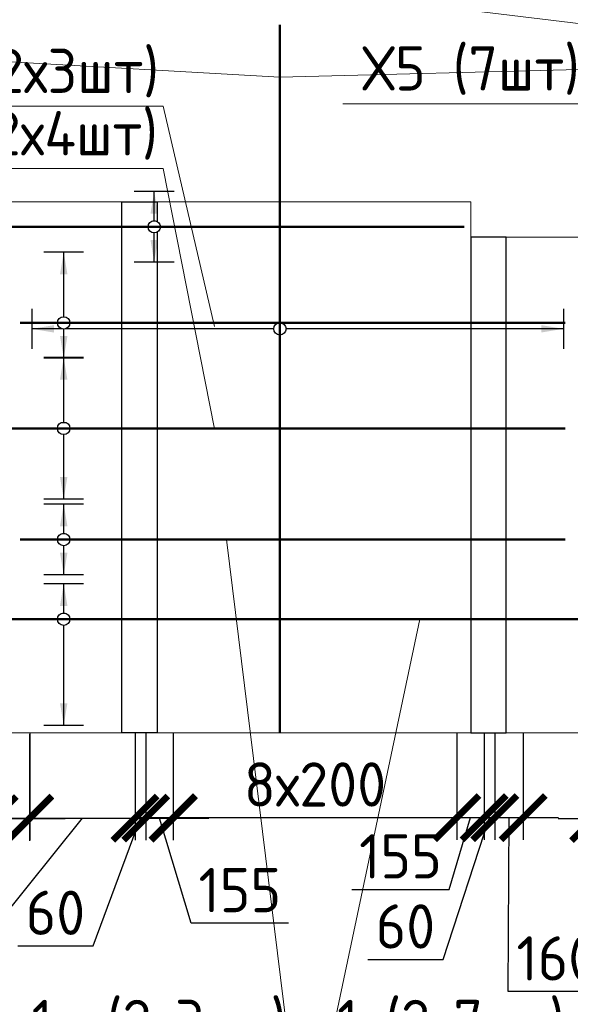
# Model space of a CAD drawing. Header units: millimetres. Extents: x 247266 to 730847, y -636031 to 10052.
# Tile 166 of 196: x 561681 to 564788, y -247275 to -241713. Entities that reach past the tile are written whole.
import ezdxf
from ezdxf import colors
from ezdxf.entities.mleader import LeaderData, LeaderLine
from ezdxf.math import Vec2, Vec3

# ---------------------------------------------------------------- set-up
doc = ezdxf.new("R2010")
doc.units = ezdxf.units.MM
doc.set_wipeout_variables(frame=1)
doc.linetypes.add('________', pattern=[0])
doc.linetypes.add('HIDDEN2', pattern=[4.7625, 3.175, -1.5875])
for name, color, linetype, lineweight in [('Standard', 7, 'Continuous', 25), ('АрмСтер', 7, 'Continuous', 50), ('подоснова', 7, 'Continuous', 5)]:
    doc.layers.add(name, color=color, linetype=linetype, lineweight=lineweight)
doc.layers.add('РАЗМЕРЫ', color=7, linetype='Continuous')
doc.styles.add('GOST-2.304_Type-B', font='GOST_Common.ttf')
doc.dimstyles.new('СПДС', dxfattribs={"dimscale": 100, "dimtxt": 2.5, "dimasz": 2.5, "dimexe": 1.25, "dimexo": 0, "dimtad": 1, "dimdec": 0, "dimtxsty": 'GOST-2.304_Type-B', "dimblk": 'ARCHTICK', "dimcen": 2.5, "dimdle": 2, "dimadec": 0, "dimazin": 2, "dimtfac": 0.75, "dimtdec": 0, "dimtmove": 1, "dimatfit": 3, "dimfxl": 1, "dimtolj": 1, "dimarcsym": 1})

# ---------------------------------------------------------------- blocks, each defined once
blk = doc.blocks.new('*U3331')
at = {"layer": 'РАЗМЕРЫ'}
for p, q in [((112.5, 1400), (-112.5, 1400)), ((112.5, -1600), (-112.5, -1600))]:
    blk.add_line(p, q, dxfattribs=at)
at = {"layer": 'РАЗМЕРЫ', "ltscale": 15}
blk.add_line((0, -1600), (0, 1400), dxfattribs=at)
at = {"layer": 'РАЗМЕРЫ'}
for points in [[(0, 1400), (20.9, 1274.8), (-20.9, 1274.8)], [(0, -1600), (20.9, -1474.8), (-20.9, -1474.8)]]:
    blk.add_solid(points, dxfattribs=at)
at = {"linetype": 'Continuous', "lineweight": 0}
blk.add_wipeout([(35, 0), (28.3, 20.6), (10.8, 33.3), (-10.8, 33.3), (-28.3, 20.6), (-35, 0), (-28.3, -20.6), (-10.8, -33.3), (10.8, -33.3), (28.3, -20.6)], dxfattribs=at)
at = {"color": 0, "linetype": 'ByBlock', "lineweight": -2, "ltscale": 100}
blk.add_line((-2283.2, 0), (1716.8, 0), dxfattribs=at)
at = {"layer": 'РАЗМЕРЫ'}
blk.add_circle((0, 0), 35, dxfattribs=at)
blk = doc.blocks.new('*U3035')
at = {"layer": 'РАЗМЕРЫ'}
for p, q in [((112.5, 200), (-112.5, 200)), ((112.5, -200), (-112.5, -200))]:
    blk.add_line(p, q, dxfattribs=at)
at = {"layer": 'РАЗМЕРЫ', "ltscale": 15}
blk.add_line((0, -200), (0, 200), dxfattribs=at)
at = {"layer": 'РАЗМЕРЫ'}
for points in [[(0, 200), (20.9, 74.8), (-20.9, 74.8)], [(0, -200), (20.9, -74.8), (-20.9, -74.8)]]:
    blk.add_solid(points, dxfattribs=at)
at = {"linetype": 'Continuous', "lineweight": 0}
blk.add_wipeout([(35, 0), (28.3, 20.6), (10.8, 33.3), (-10.8, 33.3), (-28.3, 20.6), (-35, 0), (-28.3, -20.6), (-10.8, -33.3), (10.8, -33.3), (28.3, -20.6)], dxfattribs=at)
at = {"color": 0, "linetype": 'ByBlock', "lineweight": -2, "ltscale": 100}
blk.add_line((-2766.8, 0), (1748.2, 0), dxfattribs=at)
at = {"layer": 'РАЗМЕРЫ'}
blk.add_circle((0, 0), 35, dxfattribs=at)
blk = doc.blocks.new('*U3043')
at = {"layer": 'РАЗМЕРЫ'}
for p, q in [((112.5, 400), (-112.5, 400)), ((112.5, -200), (-112.5, -200))]:
    blk.add_line(p, q, dxfattribs=at)
at = {"layer": 'РАЗМЕРЫ', "ltscale": 15}
blk.add_line((0, -200), (0, 400), dxfattribs=at)
at = {"layer": 'РАЗМЕРЫ'}
for points in [[(0, 400), (20.9, 274.8), (-20.9, 274.8)], [(0, -200), (20.9, -74.8), (-20.9, -74.8)]]:
    blk.add_solid(points, dxfattribs=at)
at = {"linetype": 'Continuous', "lineweight": 0}
blk.add_wipeout([(35, 0), (28.3, 20.6), (10.8, 33.3), (-10.8, 33.3), (-28.3, 20.6), (-35, 0), (-28.3, -20.6), (-10.8, -33.3), (10.8, -33.3), (28.3, -20.6)], dxfattribs=at)
at = {"color": 0, "linetype": 'ByBlock', "lineweight": -2, "ltscale": 100}
blk.add_line((-245.3, 0), (2829.7, 0), dxfattribs=at)
at = {"layer": 'РАЗМЕРЫ'}
blk.add_circle((0, 0), 35, dxfattribs=at)
blk = doc.blocks.new('*U3041')
at = {"layer": 'РАЗМЕРЫ'}
for p, q in [((112.5, 200), (-112.5, 200)), ((112.5, -200), (-112.5, -200))]:
    blk.add_line(p, q, dxfattribs=at)
at = {"layer": 'РАЗМЕРЫ', "ltscale": 15}
blk.add_line((0, -200), (0, 200), dxfattribs=at)
at = {"layer": 'РАЗМЕРЫ'}
for points in [[(0, 200), (20.9, 74.8), (-20.9, 74.8)], [(0, -200), (20.9, -74.8), (-20.9, -74.8)]]:
    blk.add_solid(points, dxfattribs=at)
at = {"linetype": 'Continuous', "lineweight": 0}
blk.add_wipeout([(35, 0), (28.3, 20.6), (10.8, 33.3), (-10.8, 33.3), (-28.3, 20.6), (-35, 0), (-28.3, -20.6), (-10.8, -33.3), (10.8, -33.3), (28.3, -20.6)], dxfattribs=at)
at = {"color": 0, "linetype": 'ByBlock', "lineweight": -2, "ltscale": 100}
blk.add_line((-245.3, 0), (2829.7, 0), dxfattribs=at)
at = {"layer": 'РАЗМЕРЫ'}
blk.add_circle((0, 0), 35, dxfattribs=at)
blk = doc.blocks.new('*U3042')
at = {"layer": 'РАЗМЕРЫ'}
for p, q in [((112.5, 200), (-112.5, 200)), ((112.5, -600), (-112.5, -600))]:
    blk.add_line(p, q, dxfattribs=at)
at = {"layer": 'РАЗМЕРЫ', "ltscale": 15}
blk.add_line((0, -600), (0, 200), dxfattribs=at)
at = {"layer": 'РАЗМЕРЫ'}
for points in [[(0, 200), (20.9, 74.8), (-20.9, 74.8)], [(0, -600), (20.9, -474.8), (-20.9, -474.8)]]:
    blk.add_solid(points, dxfattribs=at)
at = {"linetype": 'Continuous', "lineweight": 0}
blk.add_wipeout([(35, 0), (28.3, 20.6), (10.8, 33.3), (-10.8, 33.3), (-28.3, 20.6), (-35, 0), (-28.3, -20.6), (-10.8, -33.3), (10.8, -33.3), (28.3, -20.6)], dxfattribs=at)
at = {"color": 0, "linetype": 'ByBlock', "lineweight": -2, "ltscale": 100}
blk.add_line((-2445.3, 0), (4819.7, 0), dxfattribs=at)
at = {"layer": 'РАЗМЕРЫ'}
blk.add_circle((0, 0), 35, dxfattribs=at)
blk = doc.blocks.new('*U3040')
at = {"layer": 'РАЗМЕРЫ'}
for p, q in [((112.5, 400), (-112.5, 400)), ((112.5, -400), (-112.5, -400))]:
    blk.add_line(p, q, dxfattribs=at)
at = {"layer": 'РАЗМЕРЫ', "ltscale": 15}
blk.add_line((0, -400), (0, 400), dxfattribs=at)
at = {"layer": 'РАЗМЕРЫ'}
for points in [[(0, 400), (20.9, 274.8), (-20.9, 274.8)], [(0, -400), (20.9, -274.8), (-20.9, -274.8)]]:
    blk.add_solid(points, dxfattribs=at)
at = {"linetype": 'Continuous', "lineweight": 0}
blk.add_wipeout([(35, 0), (28.3, 20.6), (10.8, 33.3), (-10.8, 33.3), (-28.3, 20.6), (-35, 0), (-28.3, -20.6), (-10.8, -33.3), (10.8, -33.3), (28.3, -20.6)], dxfattribs=at)
at = {"color": 0, "linetype": 'ByBlock', "lineweight": -2, "ltscale": 100}
blk.add_line((-2470.3, 0), (2829.7, 0), dxfattribs=at)
at = {"layer": 'РАЗМЕРЫ'}
blk.add_circle((0, 0), 35, dxfattribs=at)
blk = doc.blocks.new('_None')
blk = doc.blocks.new('_ArchTick')
at = {"color": 0, "linetype": 'ByBlock', "const_width": 0.15}
blk.add_lwpolyline([(-0.5, -0.5), (0.5, 0.5)], dxfattribs=at)
blk = doc.blocks.new('*D3399')
at = {"layer": 'DEFPOINTS', "color": 0, "ltscale": 100}
for p in [(560337.1, -245741.9), (561537.1, -245742), (561537.1, -246226.1)]:
    blk.add_point(p, dxfattribs=at)
at = {"layer": 'РАЗМЕРЫ', "color": 0, "lineweight": -2}
for p, q in [((560337.1, -245741.9), (560337.1, -246351.1)), ((561537.1, -245742), (561537.1, -246351.1)), ((560137.1, -246226.1), (561737.1, -246226.1))]:
    blk.add_line(p, q, dxfattribs=at)
at = {"layer": 'РАЗМЕРЫ', "color": 0, "lineweight": -2, "ltscale": 100, "xscale": 250, "yscale": 250, "zscale": 250, "rotation": 180}
blk.add_blockref('_ArchTick', (560337.1, -246226.1), dxfattribs=at)
at = {"layer": 'РАЗМЕРЫ', "color": 0, "lineweight": -2, "ltscale": 100, "xscale": 250, "yscale": 250, "zscale": 250}
blk.add_blockref('_ArchTick', (561537.1, -246226.1), dxfattribs=at)
at = {"layer": 'РАЗМЕРЫ', "color": 0, "ltscale": 100, "insert": (560937.1, -246038.4), "char_height": 250, "attachment_point": 5, "style": 'GOST-2.304_Type-B'}
blk.add_mtext('\\A1;6х200', dxfattribs=at)
blk = doc.blocks.new('*D3340')
at = {"layer": 'DEFPOINTS', "color": 0, "ltscale": 100}
for p in [(561537.1, -245742), (561736.8, -245750), (561736.8, -246226.1)]:
    blk.add_point(p, dxfattribs=at)
at = {"layer": 'РАЗМЕРЫ', "color": 0, "lineweight": -2}
for p, q in [((561537.1, -245742), (561537.1, -246351.1)), ((561736.8, -245750), (561736.8, -246351.1)), ((561034.7, -246615.2), (561637, -246226.1)), ((561337.1, -246226.1), (561936.8, -246226.1)), ((560434.3, -246615.2), (561034.7, -246615.2))]:
    blk.add_line(p, q, dxfattribs=at)
at = {"layer": 'РАЗМЕРЫ', "color": 0, "lineweight": -2, "ltscale": 100, "xscale": 250, "yscale": 250, "zscale": 250, "rotation": 180}
blk.add_blockref('_ArchTick', (561537.1, -246226.1), dxfattribs=at)
at = {"layer": 'РАЗМЕРЫ', "color": 0, "lineweight": -2, "ltscale": 100, "xscale": 250, "yscale": 250, "zscale": 250}
blk.add_blockref('_ArchTick', (561736.8, -246226.1), dxfattribs=at)
at = {"layer": 'РАЗМЕРЫ', "color": 0, "ltscale": 100, "insert": (560734.5, -246427.6), "char_height": 250, "attachment_point": 5, "style": 'GOST-2.304_Type-B'}
blk.add_mtext('\\A1;200', dxfattribs=at)
blk = doc.blocks.new('*D3400')
at = {"layer": 'DEFPOINTS', "color": 0, "ltscale": 100}
for p in [(561737.4, -245741.9), (562331.8, -245742), (562331.8, -246223.7)]:
    blk.add_point(p, dxfattribs=at)
at = {"layer": 'РАЗМЕРЫ', "color": 0, "lineweight": -2}
for p, q in [((561737.4, -245741.9), (561737.4, -246348.7)), ((562331.8, -245742), (562331.8, -246348.7)), ((561427.3, -246981.1), (562034.6, -246223.7)), ((561537.4, -246223.7), (562531.8, -246223.7)), ((560476.4, -246981.1), (561427.3, -246981.1))]:
    blk.add_line(p, q, dxfattribs=at)
at = {"layer": 'РАЗМЕРЫ', "color": 0, "lineweight": -2, "ltscale": 100, "xscale": 250, "yscale": 250, "zscale": 250, "rotation": 180}
blk.add_blockref('_ArchTick', (561737.4, -246223.7), dxfattribs=at)
at = {"layer": 'РАЗМЕРЫ', "color": 0, "lineweight": -2, "ltscale": 100, "xscale": 250, "yscale": 250, "zscale": 250}
blk.add_blockref('_ArchTick', (562331.8, -246223.7), dxfattribs=at)
at = {"layer": 'РАЗМЕРЫ', "color": 0, "ltscale": 100, "insert": (560951.8, -246793.4), "char_height": 250, "attachment_point": 5, "style": 'GOST-2.304_Type-B'}
blk.add_mtext('\\A1;3х200', dxfattribs=at)
blk = doc.blocks.new('*D3341')
at = {"layer": 'DEFPOINTS', "color": 0, "ltscale": 100}
for p in [(562331.8, -245742), (562392.1, -245742), (562392.1, -246223.7)]:
    blk.add_point(p, dxfattribs=at)
at = {"layer": 'РАЗМЕРЫ', "color": 0, "lineweight": -2}
for p, q in [((562331.8, -245742), (562331.8, -246348.7)), ((562392.1, -245742), (562392.1, -246348.7)), ((562094.8, -246945.9), (562362, -246223.7)), ((562131.8, -246223.7), (562592.1, -246223.7)), ((561669.5, -246945.9), (562094.8, -246945.9))]:
    blk.add_line(p, q, dxfattribs=at)
at = {"layer": 'РАЗМЕРЫ', "color": 0, "lineweight": -2, "ltscale": 100, "xscale": 250, "yscale": 250, "zscale": 250}
blk.add_blockref('_ArchTick', (562331.8, -246223.7), dxfattribs=at)
at = {"layer": 'РАЗМЕРЫ', "color": 0, "lineweight": -2, "ltscale": 100, "xscale": 250, "yscale": 250, "zscale": 250, "rotation": 180}
blk.add_blockref('_ArchTick', (562392.1, -246223.7), dxfattribs=at)
at = {"layer": 'РАЗМЕРЫ', "color": 0, "ltscale": 100, "insert": (561882.2, -246758.3), "char_height": 250, "attachment_point": 5, "style": 'GOST-2.304_Type-B'}
blk.add_mtext('\\A1;60', dxfattribs=at)
blk = doc.blocks.new('*D3342')
at = {"layer": 'DEFPOINTS', "color": 0, "ltscale": 100}
for p in [(562392.1, -245742), (562547.1, -245742), (562547.1, -246223.7)]:
    blk.add_point(p, dxfattribs=at)
at = {"layer": 'РАЗМЕРЫ', "color": 0, "lineweight": -2}
for p, q in [((562392.1, -245742), (562392.1, -246348.7)), ((562547.1, -245742), (562547.1, -246348.7)), ((562192.1, -246223.7), (562747.1, -246223.7)), ((562647.9, -246817.8), (562469.6, -246223.7)), ((563198.3, -246817.8), (562647.9, -246817.8))]:
    blk.add_line(p, q, dxfattribs=at)
at = {"layer": 'РАЗМЕРЫ', "color": 0, "lineweight": -2, "ltscale": 100, "xscale": 250, "yscale": 250, "zscale": 250, "rotation": 180}
blk.add_blockref('_ArchTick', (562392.1, -246223.7), dxfattribs=at)
at = {"layer": 'РАЗМЕРЫ', "color": 0, "lineweight": -2, "ltscale": 100, "xscale": 250, "yscale": 250, "zscale": 250}
blk.add_blockref('_ArchTick', (562547.1, -246223.7), dxfattribs=at)
at = {"layer": 'РАЗМЕРЫ', "color": 0, "ltscale": 100, "insert": (562923.1, -246630.2), "char_height": 250, "attachment_point": 5, "style": 'GOST-2.304_Type-B'}
blk.add_mtext('\\A1;155', dxfattribs=at)
blk = doc.blocks.new('*D3343')
at = {"layer": 'DEFPOINTS', "color": 0, "ltscale": 100}
for p in [(562547.1, -245742), (564147.1, -245742), (564147.1, -246221)]:
    blk.add_point(p, dxfattribs=at)
at = {"layer": 'РАЗМЕРЫ', "color": 0, "lineweight": -2}
for p, q in [((562547.1, -245742), (562547.1, -246346)), ((564147.1, -245742), (564147.1, -246346)), ((562347.1, -246221), (564347.1, -246221))]:
    blk.add_line(p, q, dxfattribs=at)
at = {"layer": 'РАЗМЕРЫ', "color": 0, "lineweight": -2, "ltscale": 100, "xscale": 250, "yscale": 250, "zscale": 250, "rotation": 180}
blk.add_blockref('_ArchTick', (562547.1, -246221), dxfattribs=at)
at = {"layer": 'РАЗМЕРЫ', "color": 0, "lineweight": -2, "ltscale": 100, "xscale": 250, "yscale": 250, "zscale": 250}
blk.add_blockref('_ArchTick', (564147.1, -246221), dxfattribs=at)
at = {"layer": 'РАЗМЕРЫ', "color": 0, "ltscale": 100, "insert": (563347.1, -246033.4), "char_height": 250, "attachment_point": 5, "style": 'GOST-2.304_Type-B'}
blk.add_mtext('\\A1;8х200', dxfattribs=at)
blk = doc.blocks.new('*D3344')
at = {"layer": 'DEFPOINTS', "color": 0, "ltscale": 100}
for p in [(564147.1, -245742.6), (564301.8, -245742), (564301.8, -246221)]:
    blk.add_point(p, dxfattribs=at)
at = {"layer": 'РАЗМЕРЫ', "color": 0, "lineweight": -2}
for p, q in [((564147.1, -245742.6), (564147.1, -246346)), ((564301.8, -245742), (564301.8, -246346)), ((563947.1, -246221), (564501.8, -246221)), ((564104.8, -246627.2), (564224.5, -246221)), ((563554.4, -246627.2), (564104.8, -246627.2))]:
    blk.add_line(p, q, dxfattribs=at)
at = {"layer": 'РАЗМЕРЫ', "color": 0, "lineweight": -2, "ltscale": 100, "xscale": 250, "yscale": 250, "zscale": 250, "rotation": 180}
blk.add_blockref('_ArchTick', (564147.1, -246221), dxfattribs=at)
at = {"layer": 'РАЗМЕРЫ', "color": 0, "lineweight": -2, "ltscale": 100, "xscale": 250, "yscale": 250, "zscale": 250}
blk.add_blockref('_ArchTick', (564301.8, -246221), dxfattribs=at)
at = {"layer": 'РАЗМЕРЫ', "color": 0, "ltscale": 100, "insert": (563829.6, -246439.6), "char_height": 250, "attachment_point": 5, "style": 'GOST-2.304_Type-B'}
blk.add_mtext('\\A1;155', dxfattribs=at)
blk = doc.blocks.new('*D3345')
at = {"layer": 'DEFPOINTS', "color": 0, "ltscale": 100}
for p in [(564301.8, -245742), (564362.1, -245742), (564362.1, -246221)]:
    blk.add_point(p, dxfattribs=at)
at = {"layer": 'РАЗМЕРЫ', "color": 0, "lineweight": -2}
for p, q in [((564301.8, -245742), (564301.8, -246346)), ((564362.1, -245742), (564362.1, -246346)), ((564069.9, -247023.1), (564332, -246221)), ((564101.8, -246221), (564562.1, -246221)), ((563644.6, -247023.1), (564069.9, -247023.1))]:
    blk.add_line(p, q, dxfattribs=at)
at = {"layer": 'РАЗМЕРЫ', "color": 0, "lineweight": -2, "ltscale": 100, "xscale": 250, "yscale": 250, "zscale": 250}
blk.add_blockref('_ArchTick', (564301.8, -246221), dxfattribs=at)
at = {"layer": 'РАЗМЕРЫ', "color": 0, "lineweight": -2, "ltscale": 100, "xscale": 250, "yscale": 250, "zscale": 250, "rotation": 180}
blk.add_blockref('_ArchTick', (564362.1, -246221), dxfattribs=at)
at = {"layer": 'РАЗМЕРЫ', "color": 0, "ltscale": 100, "insert": (563857.2, -246835.5), "char_height": 250, "attachment_point": 5, "style": 'GOST-2.304_Type-B'}
blk.add_mtext('\\A1;60', dxfattribs=at)
blk = doc.blocks.new('*D3346')
at = {"layer": 'DEFPOINTS', "color": 0, "ltscale": 100}
for p in [(564362.1, -245742), (564522.1, -245742), (564522.1, -246221)]:
    blk.add_point(p, dxfattribs=at)
at = {"layer": 'РАЗМЕРЫ', "color": 0, "lineweight": -2}
for p, q in [((564362.1, -245742), (564362.1, -246346)), ((564522.1, -245742), (564522.1, -246346)), ((564162.1, -246221), (564722.1, -246221)), ((564436.6, -247203.7), (564442.1, -246221)), ((564987.1, -247203.7), (564436.6, -247203.7))]:
    blk.add_line(p, q, dxfattribs=at)
at = {"layer": 'РАЗМЕРЫ', "color": 0, "lineweight": -2, "ltscale": 100, "xscale": 250, "yscale": 250, "zscale": 250, "rotation": 180}
blk.add_blockref('_ArchTick', (564362.1, -246221), dxfattribs=at)
at = {"layer": 'РАЗМЕРЫ', "color": 0, "lineweight": -2, "ltscale": 100, "xscale": 250, "yscale": 250, "zscale": 250}
blk.add_blockref('_ArchTick', (564522.1, -246221), dxfattribs=at)
at = {"layer": 'РАЗМЕРЫ', "color": 0, "ltscale": 100, "insert": (564711.8, -247016.1), "char_height": 250, "attachment_point": 5, "style": 'GOST-2.304_Type-B'}
blk.add_mtext('\\A1;160', dxfattribs=at)
blk = doc.blocks.new('*D3347')
at = {"layer": 'DEFPOINTS', "color": 0, "ltscale": 100}
for p in [(566120.7, -245739.9), (564919.5, -245747.8), (566120.7, -246226)]:
    blk.add_point(p, dxfattribs=at)
at = {"layer": 'РАЗМЕРЫ', "color": 0, "lineweight": -2}
for p, q in [((566120.7, -245739.9), (566120.7, -246351)), ((564919.5, -245747.8), (564919.5, -246351)), ((564719.5, -246226), (566320.7, -246226))]:
    blk.add_line(p, q, dxfattribs=at)
at = {"layer": 'РАЗМЕРЫ', "color": 0, "lineweight": -2, "ltscale": 100, "xscale": 250, "yscale": 250, "zscale": 250, "rotation": 180}
blk.add_blockref('_ArchTick', (564919.5, -246226), dxfattribs=at)
at = {"layer": 'РАЗМЕРЫ', "color": 0, "lineweight": -2, "ltscale": 100, "xscale": 250, "yscale": 250, "zscale": 250}
blk.add_blockref('_ArchTick', (566120.7, -246226), dxfattribs=at)
at = {"layer": 'РАЗМЕРЫ', "color": 0, "ltscale": 100, "insert": (565520.1, -246038.4), "char_height": 250, "attachment_point": 5, "style": 'GOST-2.304_Type-B'}
blk.add_mtext('\\A1;6х200', dxfattribs=at)

msp = doc.modelspace()

# ---------------------------------------------------------------- linework, layer by layer
at = {"linetype": 'HIDDEN2', "transparency": 33554687}
for points in [[(562256.57, -242741.93), (562456.57, -242741.93), (562456.57, -245741.93), (562256.57, -245741.93)], [(564426.57, -242941.93), (564226.57, -242941.93), (564226.57, -245741.93), (564426.57, -245741.93)]]:
    msp.add_lwpolyline(points, close=True, dxfattribs=at)
at = {"layer": 'Standard', "linetype": '________', "lineweight": 0, "transparency": 33554687}
msp.add_line((560256.57, -245741.93), (566806.57, -245741.93), dxfattribs=at)
msp.add_lwpolyline([(566806.57, -242941.93), (564226.57, -242941.93), (564226.57, -242741.93), (560256.57, -242741.93)], dxfattribs=at)

# ---------------------------------------------------------------- next in the draw order: block references
at = {"layer": 'АрмСтер', "ltscale": 15, "rotation": 90}
msp.add_blockref('*U3331', (563148.98, -243459.5), dxfattribs=at)

# ---------------------------------------------------------------- next in the draw order: block references
at = {"layer": 'АрмСтер', "ltscale": 15}
for name, p in [('*U3035', (562439.85, -242882.95)), ('*U3041', (561929.08, -244649.64)), ('*U3042', (561929.08, -245099.7))]:
    msp.add_blockref(name, p, dxfattribs=at)

# ---------------------------------------------------------------- next in the draw order: dimensions: what is measured, and where the dimension line sits
at = {"layer": 'РАЗМЕРЫ'}
for base, p1, p2, text, picture, middle in [((561537.13, -246226.06), (560337.13, -245741.93), (561537.13, -245742.01), '6х200', '*D3399', (560937.13, -246038.43)), ((564147.13, -246220.99), (562547.13, -245742.01), (564147.13, -245742.01), '8х200', '*D3343', (563347.13, -246033.36)), ((566120.68, -246226), (564919.53, -245747.85), (566120.68, -245739.93), '6х200', '*D3347', (565520.11, -246038.38))]:
    dim = msp.add_linear_dim(base=base, p1=p1, p2=p2, text=text, dimstyle='СПДС', dxfattribs=at)
    dim.commit()
    dim.dimension.update_dxf_attribs({"geometry": picture, "text_midpoint": middle})
for base, p1, p2, picture, middle in [((561736.81, -246226.06), (561537.13, -245742.01), (561736.81, -245750), '*D3340', (560972.23, -246615.23)), ((562392.13, -246223.68), (562331.78, -245742.01), (562392.13, -245742.01), '*D3341', (562032.35, -246945.93)), ((564301.78, -246220.99), (564147.13, -245742.56), (564301.78, -245742.01, 0), '*D3344', (564042.3, -246627.24)), ((564362.13, -246220.99), (564301.78, -245742.01, 0), (564362.13, -245742.01, 0), '*D3345', (564007.39, -247023.08)), ((564522.13, -246220.99), (564362.13, -245742.01, 0), (564522.13, -245742.01), '*D3346', (564499.13, -247203.73))]:
    dim = msp.add_linear_dim(base=base, p1=p1, p2=p2, dimstyle='СПДС', dxfattribs=at)
    dim.commit()
    dim.dimension.update_dxf_attribs({"geometry": picture, "text_midpoint": middle, "dimtype": 160})
dim = msp.add_linear_dim(base=(562331.78, -246223.68), p1=(561737.36, -245741.93), p2=(562331.78, -245742.01), text='3х200', dimstyle='СПДС', dxfattribs=at)
dim.commit()
dim.dimension.update_dxf_attribs({"geometry": '*D3400', "text_midpoint": (561364.76, -246981.07), "dimtype": 160})
dim = msp.add_linear_dim(base=(562547.13, -246223.68), p1=(562392.13, -245742.01), p2=(562547.13, -245742.01), dimstyle='СПДС', dxfattribs=at)
dim.commit()
dim.dimension.update_dxf_attribs({"geometry": '*D3342', "text_midpoint": (562710.37, -246630.18)})

# ---------------------------------------------------------------- next in the draw order: leaders
at = {"layer": 'подоснова'}
ml = msp.add_multileader_mtext('Standard', dxfattribs=at)
ml.set_content('3  ', color=256, style='GOST-2.304_Type-B')
ml.set_leader_properties(color=256, linetype='ByLayer', lineweight=15)
ml.set_arrow_properties(name='NONE')
ml.build(insert=Vec2(0, 0))
ml.multileader.update_dxf_attribs({"text_left_attachment_type": 6, "text_right_attachment_type": 6, "dogleg_length": 10, "arrow_head_size": 18})
ctx = ml.context
ctx.base_point, ctx.char_height, ctx.arrow_head_size, ctx.landing_gap_size, ctx.plane_origin = Vec3(558184.1, -240944.01), 250, 18, 20, Vec3(553971.35, -238138.1)
ctx.left_attachment, ctx.right_attachment, ctx.text_align_type = 6, 6, 1
notes = []
notes.append((ctx, [(1, (1, 1, 0), (558359.17, -240944.26), (-1, 0), 10, [(3, [(559837.48, -241851.55), (563148.98, -242037.25), (566588.83, -241949.13)], 0, [])])]))
ctx.mtext.insert, ctx.mtext.alignment, ctx.mtext.flow_direction = Vec3(558266.6, -240644.01), 2, 5
ml = msp.add_multileader_mtext('Standard', dxfattribs=at)
ml.set_content('Х5 (7шт)', color=256, style='GOST-2.304_Type-B')
ml.set_leader_properties(color=256, linetype='ByLayer', lineweight=15)
ml.set_arrow_properties(name='NONE')
ml.build(insert=Vec2(0, 0))
ml.multileader.update_dxf_attribs({"text_left_attachment_type": 6, "text_right_attachment_type": 6, "dogleg_length": 10, "arrow_head_size": 18})
ctx = ml.context
ctx.base_point, ctx.char_height, ctx.arrow_head_size, ctx.landing_gap_size, ctx.plane_origin = Vec3(563577.5, -242163.05), 250, 18, 20, Vec3(560641.67, -238787.87)
ctx.left_attachment, ctx.right_attachment, ctx.text_align_type = 6, 6, 1
notes.append((ctx, [(0, (1, 1, 0), (564888.68, -242188.07), (-1, 0), 10, [(0, [(565439.45, -242639.08)], 0, [])])]))
ctx.mtext.insert, ctx.mtext.alignment, ctx.mtext.flow_direction = Vec3(564227.8, -241863.05), 2, 5
for ctx, leaders in notes:
    for number, flags, end, landing, length, lines in leaders:
        leader = LeaderData()
        leader.index, (leader.has_last_leader_line, leader.has_dogleg_vector, leader.attachment_direction) = number, flags
        leader.last_leader_point, leader.dogleg_vector, leader.dogleg_length = Vec3(end), Vec3(landing), length
        for number, points, colour, breaks in lines:
            line = LeaderLine()
            line.index, line.vertices, line.color, line.breaks = number, Vec3.list(points), colors.encode_raw_color(colour), breaks
            leader.lines.append(line)
        ctx.leaders.append(leader)

# ---------------------------------------------------------------- next in the draw order: block references
at = {"layer": 'АрмСтер', "ltscale": 15}
msp.add_blockref('*U3043', (561929.08, -243425.79), dxfattribs=at)

# ---------------------------------------------------------------- next in the draw order: leaders
at = {"layer": 'подоснова'}
ml = msp.add_multileader_mtext('Standard', dxfattribs=at)
ml.set_content('1  (2х3шт)', color=256, style='GOST-2.304_Type-B')
ml.set_leader_properties(color=256, linetype='ByLayer', lineweight=15)
ml.set_arrow_properties(name='NONE')
ml.build(insert=Vec2(0, 0))
ml.multileader.update_dxf_attribs({"text_left_attachment_type": 6, "text_right_attachment_type": 6, "dogleg_length": 10, "arrow_head_size": 18})
ctx = ml.context
ctx.base_point, ctx.char_height, ctx.arrow_head_size, ctx.landing_gap_size, ctx.plane_origin = Vec3(561736.56, -247550), 250, 18, 20, Vec3(557494.37, -244174.82)
ctx.left_attachment, ctx.right_attachment, ctx.text_align_type = 6, 6, 1
notes = []
notes.append((ctx, [(0, (1, 1, 0), (563208.37, -247575.03), (-1, 0), 10, [(0, [(562847.68, -244649.64)], 0, [])])]))
ctx.mtext.insert, ctx.mtext.alignment, ctx.mtext.flow_direction = Vec3(562467.16, -247250), 2, 5
ml = msp.add_multileader_mtext('Standard', dxfattribs=at)
ml.set_content('1 (2х7шт)', color=256, style='GOST-2.304_Type-B')
ml.set_leader_properties(color=256, linetype='ByLayer', lineweight=15)
ml.set_arrow_properties(name='NONE')
ml.build(insert=Vec2(0, 0))
ml.multileader.update_dxf_attribs({"text_left_attachment_type": 6, "text_right_attachment_type": 6, "dogleg_length": 10, "arrow_head_size": 18})
ctx = ml.context
ctx.base_point, ctx.char_height, ctx.arrow_head_size, ctx.landing_gap_size, ctx.plane_origin = Vec3(563427.11, -247550), 250, 18, 20, Vec3(558973.07, -244174.82)
ctx.left_attachment, ctx.right_attachment, ctx.text_align_type = 6, 6, 1
notes.append((ctx, [(0, (1, 1, 0), (563416.49, -247575.03), (1, 0), 10, [(0, [(563938.06, -245099.7)], 0, [])])]))
ctx.mtext.insert, ctx.mtext.alignment, ctx.mtext.flow_direction = Vec3(564114.91, -247250), 2, 5
for ctx, leaders in notes:
    for number, flags, end, landing, length, lines in leaders:
        leader = LeaderData()
        leader.index, (leader.has_last_leader_line, leader.has_dogleg_vector, leader.attachment_direction) = number, flags
        leader.last_leader_point, leader.dogleg_vector, leader.dogleg_length = Vec3(end), Vec3(landing), length
        for number, points, colour, breaks in lines:
            line = LeaderLine()
            line.index, line.vertices, line.color, line.breaks = number, Vec3.list(points), colors.encode_raw_color(colour), breaks
            leader.lines.append(line)
        ctx.leaders.append(leader)

# ---------------------------------------------------------------- next in the draw order: block references
at = {"layer": 'АрмСтер', "ltscale": 15}
msp.add_blockref('*U3040', (561929.08, -244021.66), dxfattribs=at)

# ---------------------------------------------------------------- next in the draw order: leaders
at = {"layer": 'подоснова'}
ml = msp.add_multileader_mtext('Standard', dxfattribs=at)
ml.set_content('1  (2х3шт)', color=256, style='GOST-2.304_Type-B')
ml.set_leader_properties(color=256, linetype='ByLayer', lineweight=15)
ml.set_arrow_properties(name='NONE')
ml.build(insert=Vec2(0, 0))
ml.multileader.update_dxf_attribs({"text_left_attachment_type": 6, "text_right_attachment_type": 6, "dogleg_length": 10, "arrow_head_size": 18})
ctx = ml.context
ctx.base_point, ctx.char_height, ctx.arrow_head_size, ctx.landing_gap_size, ctx.plane_origin = Vec3(561018.32, -242177.13), 250, 18, 20, Vec3(558101.78, -238801.95)
ctx.left_attachment, ctx.right_attachment, ctx.text_align_type = 6, 6, 1
notes = []
notes.append((ctx, [(0, (1, 1, 0), (562490.14, -242202.16), (-1, 0), 10, [(0, [(562780.89, -243446.87)], 0, [])])]))
ctx.mtext.insert, ctx.mtext.alignment, ctx.mtext.flow_direction = Vec3(561748.93, -241877.13), 2, 5
for ctx, leaders in notes:
    for number, flags, end, landing, length, lines in leaders:
        leader = LeaderData()
        leader.index, (leader.has_last_leader_line, leader.has_dogleg_vector, leader.attachment_direction) = number, flags
        leader.last_leader_point, leader.dogleg_vector, leader.dogleg_length = Vec3(end), Vec3(landing), length
        for number, points, colour, breaks in lines:
            line = LeaderLine()
            line.index, line.vertices, line.color, line.breaks = number, Vec3.list(points), colors.encode_raw_color(colour), breaks
            leader.lines.append(line)
        ctx.leaders.append(leader)

# ---------------------------------------------------------------- next in the draw order: leaders
ml = msp.add_multileader_mtext('Standard', dxfattribs=at)
ml.set_content('1  (2х4шт)', color=256, style='GOST-2.304_Type-B')
ml.set_leader_properties(color=256, linetype='ByLayer', lineweight=15)
ml.set_arrow_properties(name='NONE')
ml.build(insert=Vec2(0, 0))
ml.multileader.update_dxf_attribs({"text_left_attachment_type": 6, "text_right_attachment_type": 6, "dogleg_length": 10, "arrow_head_size": 18})
ctx = ml.context
ctx.base_point, ctx.char_height, ctx.arrow_head_size, ctx.landing_gap_size, ctx.plane_origin = Vec3(560993.32, -242529.47), 250, 18, 20, Vec3(558101.78, -239154.28)
ctx.left_attachment, ctx.right_attachment, ctx.text_align_type = 6, 6, 1
notes = []
notes.append((ctx, [(0, (1, 1, 0), (562490.15, -242554.49), (-1, 0), 10, [(0, [(562780.89, -244025.09)], 0, [])])]))
ctx.mtext.insert, ctx.mtext.alignment, ctx.mtext.flow_direction = Vec3(561736.43, -242229.47), 2, 5
for ctx, leaders in notes:
    for number, flags, end, landing, length, lines in leaders:
        leader = LeaderData()
        leader.index, (leader.has_last_leader_line, leader.has_dogleg_vector, leader.attachment_direction) = number, flags
        leader.last_leader_point, leader.dogleg_vector, leader.dogleg_length = Vec3(end), Vec3(landing), length
        for number, points, colour, breaks in lines:
            line = LeaderLine()
            line.index, line.vertices, line.color, line.breaks = number, Vec3.list(points), colors.encode_raw_color(colour), breaks
            leader.lines.append(line)
        ctx.leaders.append(leader)

doc.saveas('drawing.dxf')
